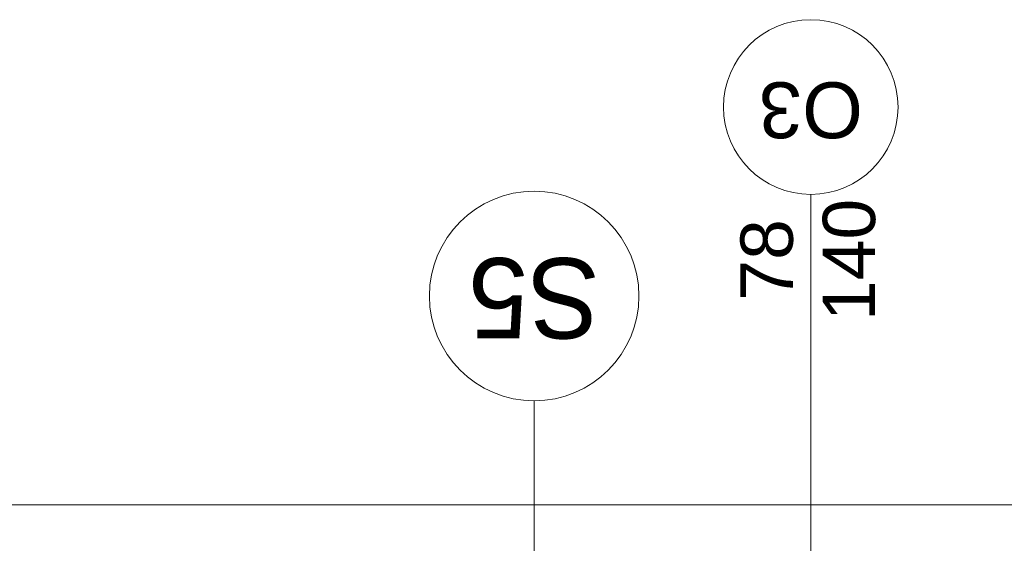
# Model space of a CAD drawing. Extents: x -440864 to -355682, y 13652 to 155872.
# Tile 153 of 179: x -429871 to -427051, y 105657 to 107155. Entities that reach past the tile are written whole.
import ezdxf

# ---------------------------------------------------------------- set-up
doc = ezdxf.new("R2010")
doc.units = 0
doc.header["$MEASUREMENT"] = 0
doc.layers.add('#podkład', color=252, linetype='Continuous')
doc.layers.add('Arch opisy', color=252, linetype='Continuous')
for name, color, linetype, lineweight in [('Arch opisy okien_Nr_Pióra__21', 252, 'Continuous', 9), ('Arch opisy okien_Nr_Pióra__9', 252, 'Continuous', 13), ('Arch opisy_Nr_Pióra__1', 252, 'Continuous', 25), ('Arch opisy_Nr_Pióra__21', 252, 'Continuous', 9), ('Arch opisy_Nr_Pióra__9', 252, 'Continuous', 13), ('INWENT RURY SPUSTOWE_Nr_Pióra__21', 252, 'Continuous', 9)]:
    doc.layers.add(name, color=color, linetype=linetype, lineweight=lineweight)
doc.styles.add('GENERATED_STYLE_10', font='arial.ttf')
doc.styles.add('GENERATED_STYLE_5', font='txt')

# ---------------------------------------------------------------- blocks, each defined once
blk = doc.blocks.new('Linia_164', base_point=(-428397.3, 106597.6))
at = {"layer": 'Arch opisy_Nr_Pióra__21', "linetype": 'Continuous'}
blk.add_line((-428397.3, 106597.6), (-428397.3, 107901.8), dxfattribs=at)
blk.add_circle((-428397.3, 108201.8), 300, dxfattribs=at)
blk = doc.blocks.new('poddasze')
at = {"layer": 'Arch opisy okien_Nr_Pióra__21', "color": 252, "linetype": 'Continuous'}
blk.add_line((-427604.9, 90123.6), (-427604.9, 92655.1), dxfattribs=at)
at = {"layer": 'Arch opisy_Nr_Pióra__9', "color": 252, "linetype": 'Continuous'}
blk.add_circle((-427604.9, 92905.1), 250, dxfattribs=at)
at = {"layer": 'INWENT RURY SPUSTOWE_Nr_Pióra__21', "color": 252, "linetype": 'Continuous'}
blk.add_line((-414324.9, 91766.3), (-430714.9, 91766.3), dxfattribs=at)
at = {"layer": 'Arch opisy', "color": 252, "linetype": 'Continuous'}
blk.add_blockref('Linia_164', (-428397.3, 90760.1), dxfattribs=at)
at = {"layer": 'Arch opisy okien_Nr_Pióra__21', "color": 252, "linetype": 'Continuous', "char_height": 150, "attachment_point": 2, "rotation": 90, "style": 'GENERATED_STYLE_10'}
for s, insert in [('{140}', (-427570.7, 92467.6)), ('{78}', (-427806.4, 92467.6))]:
    blk.add_mtext(s, dxfattribs=dict(at, insert=insert))
at = {"layer": 'Arch opisy okien_Nr_Pióra__9', "color": 252, "linetype": 'Continuous', "insert": (-427604.9, 92815.9), "char_height": 160, "attachment_point": 2, "rotation": 180, "style": 'GENERATED_STYLE_10'}
blk.add_mtext('{O3}', dxfattribs=at)
at = {"layer": 'Arch opisy_Nr_Pióra__1', "color": 252, "linetype": 'Continuous', "insert": (-428397.3, 92242.8), "char_height": 230, "attachment_point": 2, "rotation": 180, "style": 'GENERATED_STYLE_5'}
blk.add_mtext('{S5}', dxfattribs=at)

msp = doc.modelspace()

# ---------------------------------------------------------------- block references
at = {"layer": '#podkład', "color": 3, "lineweight": 50}
msp.add_blockref('poddasze', (0, 14000), dxfattribs=at)

doc.saveas('drawing.dxf')
